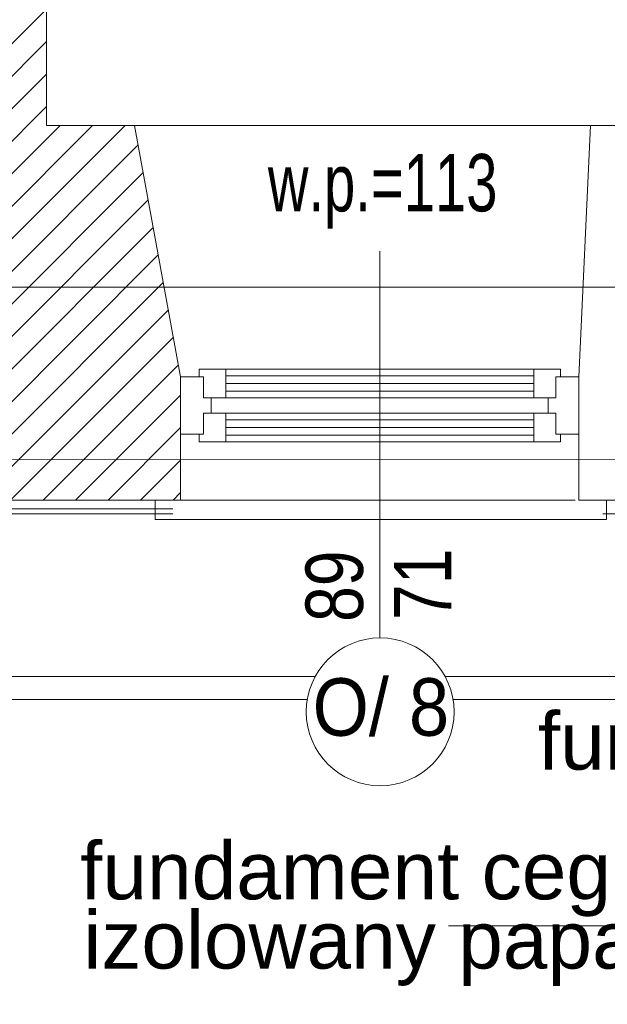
# Model space of a CAD drawing. Header units: millimetres. Extents: x -573548 to 674770, y -184010 to -47794.
# Tile 61 of 181: x 92577 to 94111, y -106894 to -104324. Entities that reach past the tile are written whole.
import ezdxf
from ezdxf.enums import TextEntityAlignment as Align

# ---------------------------------------------------------------- set-up
doc = ezdxf.new("R2010")
doc.units = ezdxf.units.MM
for name, color, linetype, lineweight in [('A.02 RZUT PIWNICY_is$0$detalokna_Nr_pióra__2', 8, 'Continuous', 9), ('A.02 RZUT PIWNICY_is$0$detalokna_Nr_pióra__8', 8, 'Continuous', 9), ('A.02 RZUT PIWNICY_is$0$HATCH_Nr_pióra__18', 8, 'Continuous', 9), ('A.02 RZUT PIWNICY_is$0$Nowe_A-OKNA-OPIS_Nr_pióra__59', 8, 'Continuous', 9), ('A.02 RZUT PIWNICY_is$0$Nowe_A_okno_Nr_pióra__59', 8, 'Continuous', 9), ('A.02 RZUT PIWNICY_is$0$OBRYS PARTERU#1_Nr_pióra__1', 8, 'Continuous', 9), ('A.02 RZUT PIWNICY_is$0$opaska_Nr_pióra__1', 8, 'Continuous', 9), ('A.02 RZUT PIWNICY_is$0$opisy inne_Nr_pióra__1', 8, 'Continuous', 9), ('A.02 RZUT PIWNICY_is$0$opisy inne_Nr_pióra__10', 8, 'Continuous', 9), ('A.02 RZUT PIWNICY_is$0$opisy inne_Nr_pióra__250', 8, 'Continuous', 9), ('A.02 RZUT PIWNICY_is$0$PARAPET_Nr_pióra__7', 8, 'Continuous', 9), ('A.02 RZUT PIWNICY_is$0$Structural - Bearing_Nr_pióra__21', 8, 'Continuous', 9), ('A.02 RZUT PIWNICY_is$0$Structural - Grid', 8, 'Continuous', 9), ('A.02 RZUT PIWNICY_is$0$Structural - Grid_Nr_pióra__17', 8, 'Continuous', 9)]:
    doc.layers.add(name, color=color, linetype=linetype, lineweight=lineweight)
doc.styles.add('A.02 RZUT PIWNICY_is$0$STYL_AUTOMATYCZNY_1', font='arial.ttf')
doc.styles.add('A.02 RZUT PIWNICY_is$0$STYL_AUTOMATYCZNY_4', font='arial.ttf', dxfattribs={"width": 0.8})
doc.styles.add('A.02 RZUT PIWNICY_is$0$STYL_AUTOMATYCZNY_5', font='arial.ttf', dxfattribs={"width": 0.7})
doc.styles.add('A.02 RZUT PIWNICY_is$0$STYL_AUTOMATYCZNY_6', font='arial.ttf', dxfattribs={"width": 0.9})

# ---------------------------------------------------------------- blocks, each defined once
blk = doc.blocks.new('A.02 RZUT PIWNICY_is$0$Standardowy znacznik osi_3')
at = {"layer": 'A.02 RZUT PIWNICY_is$0$Structural - Grid_Nr_pióra__17'}
blk.add_line((2962.2, 0), (40906.6, 0), dxfattribs=at)
at = {"layer": 'A.02 RZUT PIWNICY_is$0$Structural - Grid_Nr_pióra__17', "style": 'A.02 RZUT PIWNICY_is$0$STYL_AUTOMATYCZNY_1'}
for tag, p in [('AC_MarkerText_1_0', (-250, -335)), ('AC_MarkerText_1_1', (44118.7, -335))]:
    blk.add_attdef(tag, text='', height=350, rotation=180, dxfattribs=at).set_placement(p, align=Align.TOP_CENTER)
blk = doc.blocks.new('A.02 RZUT PIWNICY_is')
at = {"layer": 'A.02 RZUT PIWNICY_is$0$HATCH_Nr_pióra__18'}
h = blk.add_hatch(dxfattribs=at)
h.set_pattern_fill('Common_Brick_0001', color=256, style=0, pattern_type=2)
h.set_pattern_definition([(45, (0, 0), (-42.426407, 42.426407), [])])
h.paths.add_polyline_path([(91537.3, -105255.8), (91537.3, -105405.8), (91537.3, -105471.9), (91537.3, -105578.2), (93567.3, -105578.2), (93567.3, -105472), (93567.3, -105255.8), (93447.3, -104600.2), (93217.3, -104600.2), (93217.3, -103758.1), (93077.3, -103758.1), (93077.3, -104600.2), (91577.3, -104600.2)])
at = {"layer": 'A.02 RZUT PIWNICY_is$0$detalokna_Nr_pióra__2'}
blk.add_line((94647.3, -104600.2), (93447.3, -104600.2), dxfattribs=at)
blk.add_lwpolyline([(93500.7, -105578.2), (93500.7, -105628.2), (94679.2, -105628.2), (94679.2, -105578.2)], dxfattribs=at)
at = {"layer": 'A.02 RZUT PIWNICY_is$0$detalokna_Nr_pióra__8'}
blk.add_line((93567.3, -105578.2), (94597.3, -105578.2), dxfattribs=at)
at = {"layer": 'A.02 RZUT PIWNICY_is$0$Nowe_A-OKNA-OPIS_Nr_pióra__59'}
blk.add_line((94087.3, -104927.9), (94087.3, -105937.6), dxfattribs=at)
blk.add_circle((94088.3, -106130.6), 193, dxfattribs=at)
at = {"layer": 'A.02 RZUT PIWNICY_is$0$Nowe_A_okno_Nr_pióra__59'}
for points in [[(93685.4, -105235.8), (93685.4, -105310.8), (93627.3, -105310.8), (93627.3, -105255.8), (93615.5, -105255.8), (93615.5, -105235.8)], [(94489.1, -105235.8), (94489.1, -105310.8), (94547.3, -105310.8), (94547.3, -105255.8), (94559.1, -105255.8), (94559.1, -105235.8)], [(93567.3, -105405.8), (93567.3, -105255.8), (93627.3, -105255.8), (93627.3, -105310.8), (93647.2, -105310.8), (93647.2, -105350.8), (93627.3, -105350.8), (93627.3, -105405.8)], [(94607.3, -105405.8), (94607.3, -105255.8), (94547.3, -105255.8), (94547.3, -105310.8), (94527.3, -105310.8), (94527.3, -105350.8), (94547.3, -105350.8), (94547.3, -105405.8)], [(93685.4, -105425.8), (93685.4, -105350.8), (93627.3, -105350.8), (93627.3, -105405.8), (93615.5, -105405.8), (93615.5, -105425.8)], [(94489.1, -105425.8), (94489.1, -105350.8), (94547.3, -105350.8), (94547.3, -105405.8), (94559.1, -105405.8), (94559.1, -105425.8)]]:
    blk.add_lwpolyline(points, close=True, dxfattribs=at)
for points in [[(94489.1, -105235.8), (93685.4, -105235.8)], [(93685.4, -105253.3), (94489.1, -105253.3)], [(93685.4, -105273.3), (94489.1, -105273.3)], [(93685.4, -105293.3), (94489.1, -105293.3)], [(93685.4, -105310.8), (94489.1, -105310.8)], [(93685.4, -105350.8), (94489.1, -105350.8)], [(93685.4, -105368.3), (94489.1, -105368.3)], [(93685.4, -105388.3), (94489.1, -105388.3)], [(93685.4, -105408.3), (94489.1, -105408.3)], [(94489.1, -105425.8), (93685.4, -105425.8)]]:
    blk.add_lwpolyline(points, dxfattribs=at)
at = {"layer": 'A.02 RZUT PIWNICY_is$0$OBRYS PARTERU#1_Nr_pióra__1'}
blk.add_lwpolyline([(87547.3, -93022.2), (87547.3, -93622.2), (80856, -93622.2), (80856, -97482.2), (80306.7, -97482.2), (80306.7, -101132.2), (82397.3, -101132.2), (82397.3, -105082.2), (87537.3, -105082.2), (87537.3, -105471.8), (106939.7, -105472.5), (118516.4, -105372.5), (118516.4, -93022.2)], close=True, dxfattribs=at)
at = {"layer": 'A.02 RZUT PIWNICY_is$0$opaska_Nr_pióra__1'}
for points in [[(91187.7, -106038.1), (93918.9, -106038.1)], [(94257.7, -106038.1), (96427.3, -106038.1)], [(91208.5, -106098.1), (93898.1, -106098.1)], [(94278.5, -106098.1), (96427.3, -106098.1)]]:
    blk.add_lwpolyline(points, dxfattribs=at)
at = {"layer": 'A.02 RZUT PIWNICY_is$0$opisy inne_Nr_pióra__1'}
blk.add_lwpolyline([(95386.7, -106689.2), (94464.7, -106689.2), (94266.7, -106689.2)], dxfattribs=at)
at = {"layer": 'A.02 RZUT PIWNICY_is$0$opisy inne_Nr_pióra__10'}
blk.add_line((93547.4, -105600.4), (91686.7, -105600.4), dxfattribs=at)
at = {"layer": 'A.02 RZUT PIWNICY_is$0$opisy inne_Nr_pióra__250'}
for p, q in [((93547.4, -105614.2), (91673, -105614.2)), ((94837.3, -105614.2), (94669.5, -105614.2))]:
    blk.add_line(p, q, dxfattribs=at)
at = {"layer": 'A.02 RZUT PIWNICY_is$0$Structural - Bearing_Nr_pióra__21'}
for p, q in [((93217.3, -104600.2), (93217.3, -103698.1)), ((93217.3, -104600.2), (93447.3, -104600.2)), ((93567.3, -105255.8), (93447.3, -104600.2)), ((94607.3, -105255.8), (94637.3, -104600.2)), ((94637.3, -104600.2), (94837.3, -104600.2)), ((93567.3, -105255.8), (93567.3, -105578.2)), ((94607.3, -105255.8), (94607.3, -105578.2)), ((91537.3, -105578.2), (93567.3, -105578.2)), ((96627.2, -105578.2), (94607.3, -105578.2))]:
    blk.add_line(p, q, dxfattribs=at)
at = {"layer": 'A.02 RZUT PIWNICY_is$0$Structural - Grid', "zscale": 1000, "rotation": 180}
blk.add_blockref('A.02 RZUT PIWNICY_is$0$Standardowy znacznik osi_3', (121686.6, -105021.8), dxfattribs=at)
at = {"layer": 'A.02 RZUT PIWNICY_is$0$Nowe_A-OKNA-OPIS_Nr_pióra__59', "char_height": 150, "attachment_point": 5, "rotation": 90, "style": 'A.02 RZUT PIWNICY_is$0$STYL_AUTOMATYCZNY_4'}
for s, insert in [('\\A1;{\\pqc;\\fArial|b0|i0|c238|p0;\\W0.800000;89}', (93969.5, -105802.7)), ('\\A1;{\\pqc;\\fArial|b0|i0|c238|p0;\\W0.800000;71}', (94199.1, -105797.8))]:
    blk.add_mtext(s, dxfattribs=dict(at, insert=insert))
at = {"layer": 'A.02 RZUT PIWNICY_is$0$Nowe_A-OKNA-OPIS_Nr_pióra__59', "insert": (94090.2, -106119.1), "char_height": 150, "attachment_point": 5, "style": 'A.02 RZUT PIWNICY_is$0$STYL_AUTOMATYCZNY_6'}
blk.add_mtext('\\A1;{\\pqc;\\fArial|b0|i0|c238|p0;\\W0.900000;O/ 8}', dxfattribs=at)
at = {"layer": 'A.02 RZUT PIWNICY_is$0$opisy inne_Nr_pióra__1', "char_height": 150, "style": 'A.02 RZUT PIWNICY_is$0$STYL_AUTOMATYCZNY_1'}
for s, insert, attachment_point in [('\\A1;{\\pqc;\\fArial|b0|i0|c238|p0;\\W1.000000;fundament kamienny}', (95472.4, -106229), 5), ('\\A1;{\\pql;\\fArial|b0|i0|c238|p0;\\W1.000000;fundament ceglany}', (93304.9, -106665.3), 7), ('\\A1;{\\pql;\\fArial|b0|i0|c238|p0;\\W1.000000;izolowany papą}', (93313.7, -106846.2), 7)]:
    blk.add_mtext(s, dxfattribs=dict(at, insert=insert, attachment_point=attachment_point))
at = {"layer": 'A.02 RZUT PIWNICY_is$0$PARAPET_Nr_pióra__7', "insert": (94094.8, -104772), "char_height": 150, "attachment_point": 5, "style": 'A.02 RZUT PIWNICY_is$0$STYL_AUTOMATYCZNY_5'}
blk.add_mtext('\\A1;{\\pqc;\\fArial|b0|i0|c238|p0;\\W0.700000;w.p.=113}', dxfattribs=at)

msp = doc.modelspace()

# ---------------------------------------------------------------- block references
at = {"ltscale": 10}
msp.add_blockref('A.02 RZUT PIWNICY_is', (-570.227, 0), dxfattribs=at)

doc.saveas('drawing.dxf')
